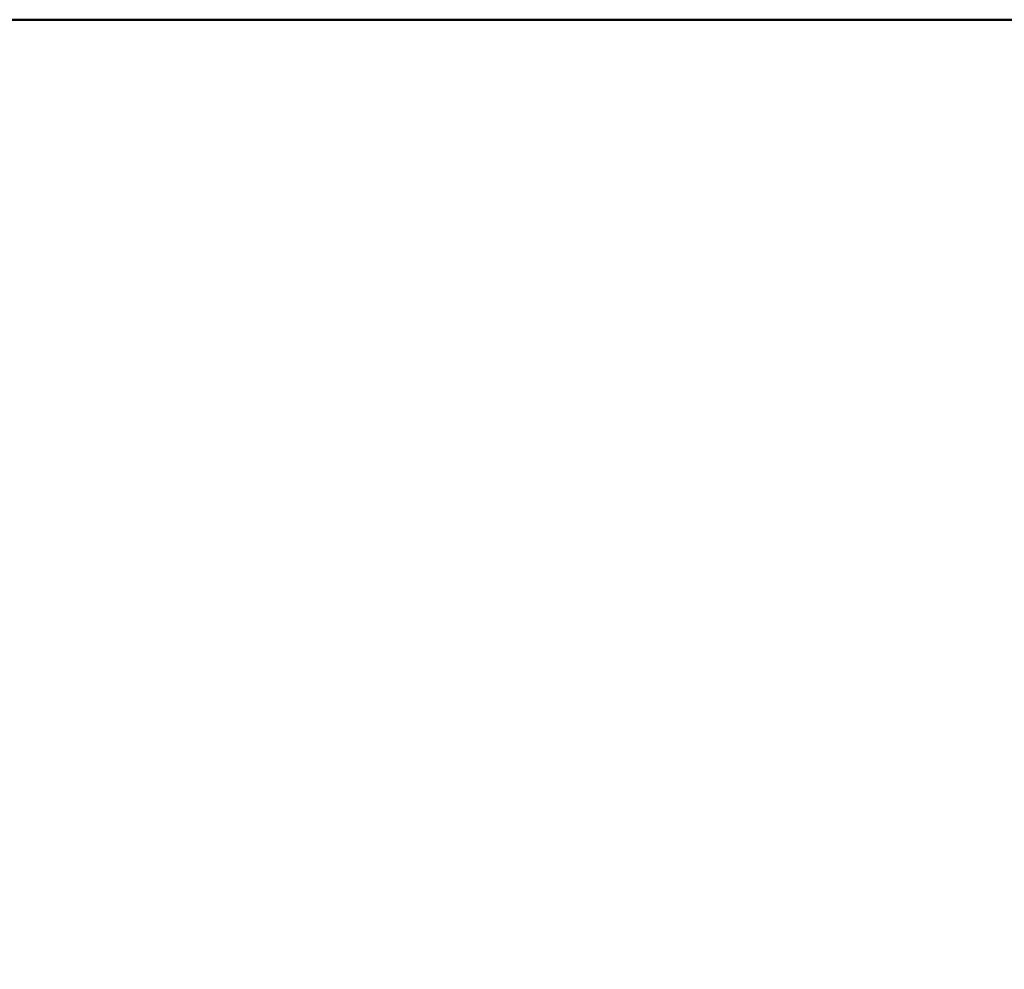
# Model space of a CAD drawing. Header units: millimetres. Extents: x -1609 to 2109, y 0 to 841.
# Tile 59 of 65: x 2033 to 2045, y 29 to 41. Entities that reach past the tile are written whole.
import ezdxf

# ---------------------------------------------------------------- set-up
doc = ezdxf.new("R2010")
doc.units = ezdxf.units.MM
doc.layers.add('RVB_ALG_TEKENBLAD_ALGEMEEN', color=2, linetype='Continuous')
doc.styles.add('RVB_TXT', font='isocp.shx')

# ---------------------------------------------------------------- blocks, each defined once
blk = doc.blocks.new('*U27')
at = {"color": 4, "linetype": 'Continuous', "lineweight": 50, "transparency": 16777216}
blk.add_lwpolyline([(-168, 13.5), (-10, 13.5), (-10, 40.5), (-168, 40.5)], close=True, dxfattribs=at)
at = {"color": 3, "linetype": 'Continuous', "lineweight": 35, "transparency": 16777216, "style": 'RVB_TXT'}
for tag, p in [('RVB_PROJNAAM', (-167, 111.5)), ('RVB_PROJLOC', (-167, 105.5)), ('RVB_SPEC1', (-167, 95)), ('RVB_SPEC2', (-167, 89)), ('RVB_SPEC3', (-167, 83)), ('RVB_SPEC4', (-167, 77)), ('RVB_SPEC5', (-167, 71)), ('RVB_DISC1', (-20, 29.5))]:
    blk.add_attdef(tag, p, '', height=3.5, dxfattribs=at)
at = {"color": 2, "linetype": 'Continuous', "lineweight": 25, "transparency": 16777216, "style": 'RVB_TXT'}
for tag, p in [('RVB_OBJNR', (-138, 65)), ('RVB_AUTEUR', (-59, 65)), ('RVB_GEBNR', (-138, 60.5)), ('RVB_CONTROLE', (-59, 60.5)), ('RVB_BESTNR', (-138, 56)), ('RVB_DATUM', (-59, 56)), ('RVB_PROJNR', (-138, 51.5)), ('RVB_SCHAAL', (-59, 51.5)), ('RVB_FASE', (-138, 47)), ('RVB_FORM', (-59, 47)), ('RVB_VERSIE', (-138, 42.5)), ('RVB_DOCUMENTCODE', (-88, 42.5))]:
    blk.add_attdef(tag, p, '', height=2.5, dxfattribs=at)
at = {"color": 200, "linetype": 'Continuous', "transparency": 16777216, "style": 'RVB_TXT', "flags": 1}
for tag, p in [('RVB_ICODE', (-48.5, 42.5)), ('RVB_BOUWLAAG', (-28.75, 42.5))]:
    blk.add_attdef(tag, p, '', height=2.5, dxfattribs=at)
at = {"color": 4, "linetype": 'Continuous', "lineweight": 50, "transparency": 16777216, "style": 'RVB_TXT'}
blk.add_attdef('RVB_DISC', (-48.5, 29.5), '', height=5, dxfattribs=at)

msp = doc.modelspace()

# ---------------------------------------------------------------- block references
at = {"layer": 'RVB_ALG_TEKENBLAD_ALGEMEEN', "transparency": 16777216}
msp.add_blockref('*U27', (2109, 0), dxfattribs=at)

doc.saveas('drawing.dxf')
